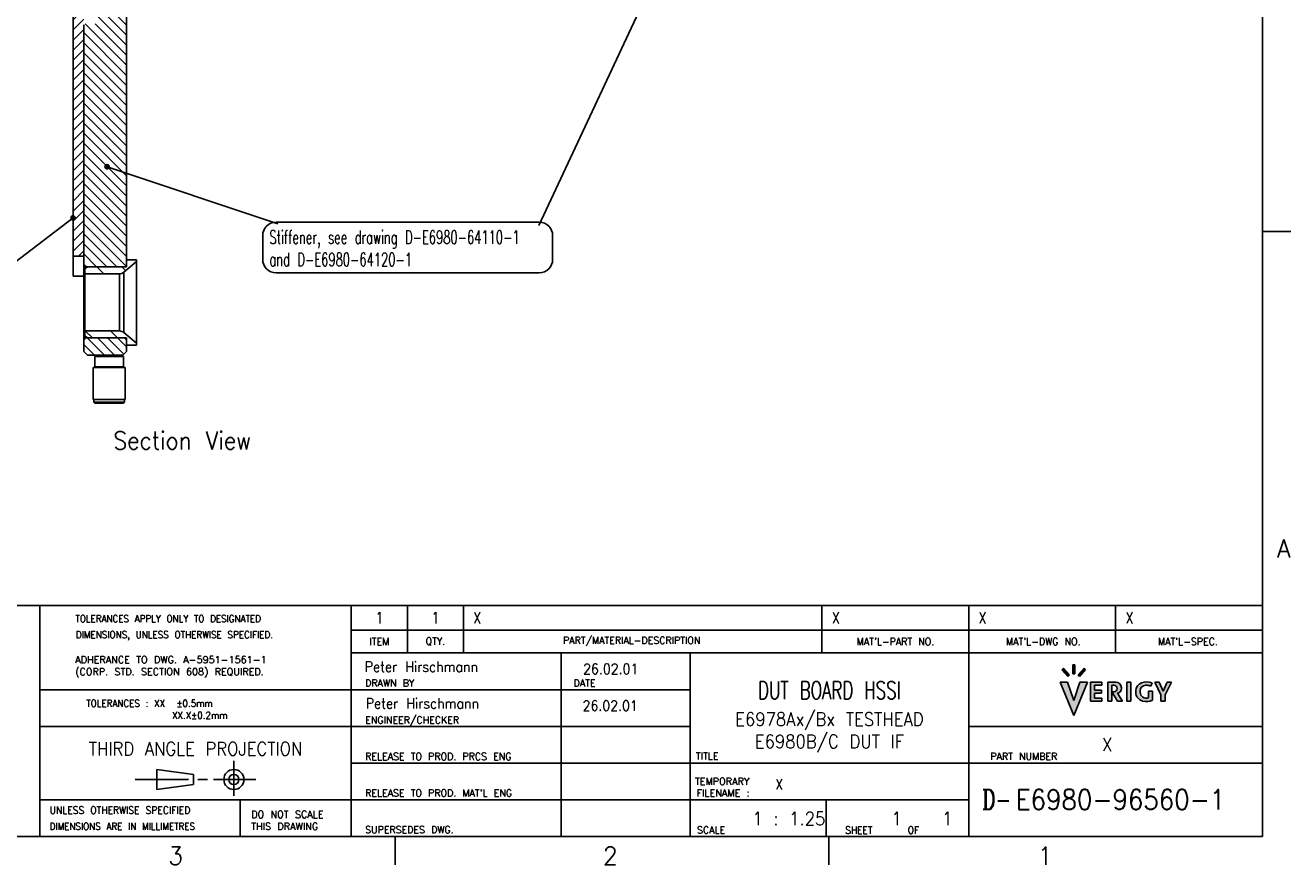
# Model space of a CAD drawing. Extents: x -401 to 590, y -380 to 320.
# Tile 8 of 54: x 234 to 590, y -380 to -144. Entities that reach past the tile are written whole.
import ezdxf

# ---------------------------------------------------------------- set-up
doc = ezdxf.new("R2010")
doc.units = 0
doc.linetypes.add('DASHED', pattern=[15, 7, -8])
doc.linetypes.add('DOT_CENTER', pattern=[14, 12, -1, 0, -1])
doc.layers.get('0').update_dxf_attribs({"linetype": 'CONTINUOUS'})
doc.layers.add('1', color=7, linetype='CONTINUOUS')
doc.styles.add('CONVERTER_1', font='txt.shx', dxfattribs={"width": 0.9})
doc.styles.add('CONVERTER_10', font='complex.shx', dxfattribs={"width": 0.7125})
doc.styles.add('CONVERTER_11', font='txt.shx', dxfattribs={"width": 0.63})
doc.styles.add('CONVERTER_2', font='txt.shx', dxfattribs={"width": 0.81})
doc.styles.add('CONVERTER_4', font='txt.shx', dxfattribs={"width": 0.99})
doc.styles.add('CONVERTER_5', font='txt.shx', dxfattribs={"width": 0.9045})
doc.styles.add('CONVERTER_6', font='txt.shx', dxfattribs={"width": 0.97875000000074})
doc.styles.add('CONVERTER_7', font='txt.shx', dxfattribs={"width": 0.945})
doc.styles.add('CONVERTER_8', font='txt.shx', dxfattribs={"width": 0.97031249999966})
doc.styles.add('CONVERTER_9', font='txt.shx', dxfattribs={"width": 0.684})
pattern_1 = [(135, (0, 0), (-3.5355339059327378, -3.5355339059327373), [])]
pattern_2 = [(315, (0, 0), (1.4142135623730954, 1.4142135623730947), [])]
pattern_3 = [(45, (0, 0), (-0.0707106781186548, 0.0707106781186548), [])]

# ---------------------------------------------------------------- blocks, each defined once
blk = doc.blocks.new('E6980-21791_1__128', base_point=(251.0785765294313, -233.95752989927))
at = {"linetype": 'CONTINUOUS'}
h = blk.add_hatch(dxfattribs=at)
h.set_pattern_fill('USER', scale=5, angle=135, pattern_type=0)
h.set_pattern_definition(pattern_1)
edge = h.paths.add_edge_path()
edge.add_line((265.5785765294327, -210.5075298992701), (265.5785765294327, -209.9575298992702))
edge.add_line((265.5785765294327, -209.9575298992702), (262.7785765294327, -209.9575298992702))
edge.add_line((262.7785765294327, -209.9575298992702), (262.7785765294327, -211.45752989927))
edge.add_line((262.7785765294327, -211.45752989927), (262.7785765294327, -211.95752989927))
edge.add_line((262.7785765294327, -211.95752989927), (262.2785765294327, -211.95752989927))
edge.add_line((262.2785765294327, -211.95752989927), (251.9446019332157, -211.95752989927))
edge.add_line((251.9446019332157, -211.95752989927), (251.0785765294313, -212.45752989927))
edge.add_line((251.0785765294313, -212.45752989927), (251.0785765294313, -213.9325298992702))
edge.add_line((251.0785765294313, -213.9325298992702), (260.768880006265, -213.9325298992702))
edge.add_arc((260.768880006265, -211.9325298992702), 2, -90, -49.99999999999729)
edge.add_line((262.0544552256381, -213.464618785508), (265.5785765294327, -210.5075298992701))
h = blk.add_hatch(dxfattribs=at)
h.set_pattern_fill('USER', scale=5, angle=135, pattern_type=0)
h.set_pattern_definition(pattern_1)
edge = h.paths.add_edge_path()
edge.add_line((265.5785765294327, -233.95752989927), (265.5785765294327, -233.40752989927))
edge.add_line((265.5785765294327, -233.40752989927), (262.0544552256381, -230.4504410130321))
edge.add_arc((260.768880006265, -231.98252989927), 1.9999999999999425, 49.99999999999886, 90)
edge.add_line((260.768880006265, -229.98252989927), (251.0785765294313, -229.98252989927))
edge.add_line((251.0785765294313, -229.98252989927), (251.0785765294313, -231.45752989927))
edge.add_line((251.0785765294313, -231.45752989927), (251.9446019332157, -231.95752989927))
edge.add_line((251.9446019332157, -231.95752989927), (262.2785765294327, -231.95752989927))
edge.add_line((262.2785765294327, -231.95752989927), (262.7785765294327, -231.95752989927))
edge.add_line((262.7785765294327, -231.95752989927), (262.7785765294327, -232.45752989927))
edge.add_line((262.7785765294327, -232.45752989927), (262.7785765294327, -233.95752989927))
edge.add_line((262.7785765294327, -233.95752989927), (265.5785765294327, -233.95752989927))
at = {"color": 7, "linetype": 'CONTINUOUS'}
for p, q in [((251.0785765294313, -212.45752989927), (251.9446019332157, -211.95752989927)), ((251.0785765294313, -212.45752989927), (251.0785765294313, -213.9325298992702)), ((262.2785765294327, -211.95752989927), (251.9446019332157, -211.95752989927)), ((262.0544552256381, -213.464618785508), (265.5785765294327, -210.5075298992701)), ((262.7785765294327, -211.95752989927), (262.2785765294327, -211.95752989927)), ((265.5785765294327, -209.9575298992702), (262.7785765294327, -209.9575298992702)), ((262.7785765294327, -209.9575298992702), (262.7785765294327, -211.45752989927)), ((262.7785765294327, -211.45752989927), (262.7785765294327, -211.95752989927)), ((265.5785765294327, -210.5075298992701), (265.5785765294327, -209.9575298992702)), ((265.5785765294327, -233.40752989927), (265.5785765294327, -210.5075298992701)), ((251.0785765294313, -213.9325298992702), (251.0785765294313, -229.98252989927)), ((260.768880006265, -213.9325298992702), (251.0785765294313, -213.9325298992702)), ((260.768880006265, -229.98252989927), (251.0785765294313, -229.98252989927)), ((251.0785765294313, -229.98252989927), (251.0785765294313, -231.45752989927)), ((262.0544552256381, -230.4504410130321), (265.5785765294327, -233.40752989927)), ((251.0785765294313, -231.45752989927), (251.9446019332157, -231.95752989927)), ((262.2785765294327, -231.95752989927), (251.9446019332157, -231.95752989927)), ((262.7785765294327, -231.95752989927), (262.2785765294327, -231.95752989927)), ((262.7785765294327, -231.95752989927), (262.7785765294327, -232.45752989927)), ((262.7785765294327, -232.45752989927), (262.7785765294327, -233.95752989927)), ((265.5785765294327, -233.95752989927), (262.7785765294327, -233.95752989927)), ((265.5785765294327, -233.95752989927), (265.5785765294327, -233.40752989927))]:
    blk.add_line(p, q, dxfattribs=at)
at = {"color": 3, "linetype": 'CONTINUOUS'}
for p, q in [((260.768880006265, -221.9575298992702), (260.768880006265, -213.9325298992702)), ((262.0544552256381, -221.9575298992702), (262.0544552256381, -213.464618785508)), ((260.768880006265, -229.98252989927), (260.768880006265, -221.9575298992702)), ((262.0544552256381, -230.4504410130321), (262.0544552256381, -221.9575298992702))]:
    blk.add_line(p, q, dxfattribs=at)
at = {"color": 7, "linetype": 'CONTINUOUS'}
for centre, radius, start, end in [((260.768880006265, -211.9325298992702), 2, -90, -49.99999999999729), ((260.768880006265, -231.98252989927), 1.99999999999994, 49.99999999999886, 90)]:
    blk.add_arc(centre, radius, start, end, dxfattribs=at)
blk = doc.blocks.new('BUSHINGS__130', base_point=(250.7785765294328, -233.95752989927))
blk.add_blockref('E6980-21791_1__128', (251.07857652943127, -233.95752989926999))
blk = doc.blocks.new('24791-0S111__131', base_point=(253.8785765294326, -240.2864394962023))
at = {"color": 7, "linetype": 'CONTINUOUS'}
for p, q in [((254.0785765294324, -236.9864394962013), (253.8785765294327, -237.1864394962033)), ((253.8785765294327, -237.1864394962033), (253.8785765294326, -240.0864394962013)), ((253.8785765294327, -237.1864394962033), (255.2785765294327, -237.1864394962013)), ((254.0785765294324, -236.9864394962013), (255.3785765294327, -236.9864394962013)), ((255.2785765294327, -237.1864394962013), (260.4785765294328, -237.1864394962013)), ((255.3785765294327, -236.9864394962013), (260.3785765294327, -236.9864394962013)), ((260.3785765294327, -236.9864394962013), (261.6785765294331, -236.9864394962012)), ((260.4785765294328, -237.1864394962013), (261.8785765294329, -237.1864394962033)), ((261.6785765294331, -236.9864394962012), (261.8785765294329, -237.1864394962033)), ((261.8785765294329, -237.1864394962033), (261.8785765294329, -240.0864394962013)), ((253.8785765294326, -240.0864394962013), (255.2785765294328, -240.0864394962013)), ((254.0785765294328, -240.2864394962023), (253.8785765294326, -240.0864394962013)), ((255.2785765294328, -240.0864394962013), (260.4785765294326, -240.0864394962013)), ((260.4785765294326, -240.0864394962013), (261.8785765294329, -240.0864394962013)), ((261.6785765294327, -240.2864394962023), (261.8785765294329, -240.0864394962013))]:
    blk.add_line(p, q, dxfattribs=at)
at = {"color": 7, "linetype": 'DASHED'}
for p, q in [((254.0785765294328, -240.2864394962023), (255.3785765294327, -240.2864394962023)), ((255.3785765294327, -240.2864394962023), (257.8785765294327, -240.2864394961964)), ((257.8785765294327, -240.2864394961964), (260.3785765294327, -240.2864394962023)), ((260.3785765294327, -240.2864394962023), (261.6785765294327, -240.2864394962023))]:
    blk.add_line(p, q, dxfattribs=at)
blk = doc.blocks.new('E2812-23753-0__132', base_point=(253.5785765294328, -250.2864394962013))
at = {"color": 7, "linetype": 'CONTINUOUS'}
for p, q in [((255.3785765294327, -236.7864394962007), (255.3785765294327, -236.9864394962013)), ((260.3785765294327, -236.7864394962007), (260.3785765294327, -236.9864394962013)), ((253.5785765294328, -249.9864394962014), (253.5785765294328, -249.2864394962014)), ((253.8785765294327, -250.2864394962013), (253.5785765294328, -249.9864394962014)), ((253.5785765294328, -249.9864394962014), (262.1785765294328, -249.9864394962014)), ((253.8785765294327, -250.2864394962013), (261.8785765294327, -250.2864394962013)), ((261.8785765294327, -250.2864394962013), (262.1785765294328, -249.9864394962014)), ((262.1785765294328, -249.9864394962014), (262.1785765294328, -249.2864394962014))]:
    blk.add_line(p, q, dxfattribs=at)
at = {"color": 7, "linetype": 'DASHED'}
for p, q in [((255.3785765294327, -249.2864394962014), (253.5785765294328, -249.2864394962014)), ((257.8785765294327, -249.2864394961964), (255.3785765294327, -249.2864394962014)), ((260.3785765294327, -249.2864394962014), (257.8785765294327, -249.2864394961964)), ((262.1785765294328, -249.2864394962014), (260.3785765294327, -249.2864394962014))]:
    blk.add_line(p, q, dxfattribs=at)
blk = doc.blocks.new('BEARING_HK0509__133', base_point=(253.3785765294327, -249.2864394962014))
at = {"color": 7, "linetype": 'CONTINUOUS'}
for p, q in [((253.3785765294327, -240.2864394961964), (253.3785765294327, -249.2864394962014)), ((254.0785765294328, -240.2864394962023), (253.3785765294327, -240.2864394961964)), ((254.0785765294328, -240.2864394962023), (255.3785765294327, -240.2864394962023)), ((255.3785765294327, -240.2864394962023), (257.8785765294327, -240.2864394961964)), ((257.8785765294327, -240.2864394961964), (260.3785765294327, -240.2864394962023)), ((260.3785765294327, -240.2864394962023), (261.6785765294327, -240.2864394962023)), ((262.3785765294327, -240.2864394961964), (261.6785765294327, -240.2864394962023)), ((262.3785765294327, -240.2864394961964), (262.3785765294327, -249.2864394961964)), ((253.5785765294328, -249.2864394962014), (253.3785765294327, -249.2864394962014)), ((255.3785765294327, -249.2864394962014), (253.5785765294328, -249.2864394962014)), ((257.8785765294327, -249.2864394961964), (255.3785765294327, -249.2864394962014)), ((260.3785765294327, -249.2864394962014), (257.8785765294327, -249.2864394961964)), ((262.1785765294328, -249.2864394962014), (260.3785765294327, -249.2864394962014)), ((262.3785765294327, -249.2864394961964), (262.1785765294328, -249.2864394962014))]:
    blk.add_line(p, q, dxfattribs=at)
blk = doc.blocks.new('BEARING_ASSY1_8__134', base_point=(253.3785765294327, -250.2864394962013))
for name, p in [('E2812-23753-0__132', (253.57857652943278, -250.28643949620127)), ('24791-0S111__131', (253.87857652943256, -240.28643949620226)), ('BEARING_HK0509__133', (253.37857652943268, -249.28643949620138))]:
    blk.add_blockref(name, p)
blk = doc.blocks.new('24791-0S111__135', base_point=(253.8785765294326, -240.2864394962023))
at = {"color": 7, "linetype": 'DASHED'}
for p, q in [((254.0785765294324, -236.9864394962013), (253.8785765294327, -237.1864394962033)), ((253.8785765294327, -237.1864394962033), (253.8785765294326, -240.0864394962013)), ((253.8785765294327, -237.1864394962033), (255.2785765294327, -237.1864394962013)), ((254.0785765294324, -236.9864394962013), (255.3785765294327, -236.9864394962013)), ((255.2785765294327, -237.1864394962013), (260.4785765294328, -237.1864394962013)), ((255.3785765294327, -236.9864394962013), (260.3785765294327, -236.9864394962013)), ((260.3785765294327, -236.9864394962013), (261.6785765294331, -236.9864394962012)), ((260.4785765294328, -237.1864394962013), (261.8785765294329, -237.1864394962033)), ((261.6785765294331, -236.9864394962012), (261.8785765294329, -237.1864394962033)), ((261.8785765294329, -237.1864394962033), (261.8785765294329, -240.0864394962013)), ((253.8785765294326, -240.0864394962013), (255.2785765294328, -240.0864394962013)), ((254.0785765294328, -240.2864394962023), (253.8785765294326, -240.0864394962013)), ((254.0785765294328, -240.2864394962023), (255.3785765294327, -240.2864394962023)), ((255.2785765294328, -240.0864394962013), (260.4785765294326, -240.0864394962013)), ((255.3785765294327, -240.2864394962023), (257.8785765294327, -240.2864394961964)), ((257.8785765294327, -240.2864394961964), (260.3785765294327, -240.2864394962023)), ((260.3785765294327, -240.2864394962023), (261.6785765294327, -240.2864394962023)), ((260.4785765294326, -240.0864394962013), (261.8785765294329, -240.0864394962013)), ((261.6785765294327, -240.2864394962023), (261.8785765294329, -240.0864394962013))]:
    blk.add_line(p, q, dxfattribs=at)
blk = doc.blocks.new('E2812-23753-0__136', base_point=(253.5785765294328, -250.2864394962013))
at = {"color": 7, "linetype": 'DASHED'}
for p, q in [((255.3785765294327, -236.7864394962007), (255.3785765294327, -236.9864394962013)), ((260.3785765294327, -236.7864394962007), (260.3785765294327, -236.9864394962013)), ((255.3785765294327, -249.2864394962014), (253.5785765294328, -249.2864394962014)), ((253.5785765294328, -249.9864394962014), (253.5785765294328, -249.2864394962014)), ((253.8785765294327, -250.2864394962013), (253.5785765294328, -249.9864394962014)), ((253.5785765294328, -249.9864394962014), (262.1785765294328, -249.9864394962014)), ((253.8785765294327, -250.2864394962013), (261.8785765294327, -250.2864394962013)), ((257.8785765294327, -249.2864394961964), (255.3785765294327, -249.2864394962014)), ((260.3785765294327, -249.2864394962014), (257.8785765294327, -249.2864394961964)), ((262.1785765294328, -249.2864394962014), (260.3785765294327, -249.2864394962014)), ((261.8785765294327, -250.2864394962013), (262.1785765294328, -249.9864394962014)), ((262.1785765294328, -249.9864394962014), (262.1785765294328, -249.2864394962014))]:
    blk.add_line(p, q, dxfattribs=at)
blk = doc.blocks.new('BEARING_HK0509__137', base_point=(253.3785765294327, -249.2864394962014))
at = {"color": 7, "linetype": 'DASHED'}
for p, q in [((253.3785765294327, -240.2864394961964), (253.3785765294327, -249.2864394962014)), ((254.0785765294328, -240.2864394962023), (253.3785765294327, -240.2864394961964)), ((254.0785765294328, -240.2864394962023), (255.3785765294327, -240.2864394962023)), ((255.3785765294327, -240.2864394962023), (257.8785765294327, -240.2864394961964)), ((257.8785765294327, -240.2864394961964), (260.3785765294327, -240.2864394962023)), ((260.3785765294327, -240.2864394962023), (261.6785765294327, -240.2864394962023)), ((262.3785765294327, -240.2864394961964), (261.6785765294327, -240.2864394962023)), ((262.3785765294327, -240.2864394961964), (262.3785765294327, -249.2864394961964)), ((253.5785765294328, -249.2864394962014), (253.3785765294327, -249.2864394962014)), ((255.3785765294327, -249.2864394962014), (253.5785765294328, -249.2864394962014)), ((257.8785765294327, -249.2864394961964), (255.3785765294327, -249.2864394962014)), ((260.3785765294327, -249.2864394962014), (257.8785765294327, -249.2864394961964)), ((262.1785765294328, -249.2864394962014), (260.3785765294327, -249.2864394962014)), ((262.3785765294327, -249.2864394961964), (262.1785765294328, -249.2864394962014))]:
    blk.add_line(p, q, dxfattribs=at)
blk = doc.blocks.new('BEARING_ASSY1_7__138', base_point=(253.3785765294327, -250.2864394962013))
for name, p in [('E2812-23753-0__136', (253.57857652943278, -250.28643949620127)), ('24791-0S111__135', (253.87857652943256, -240.28643949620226)), ('BEARING_HK0509__137', (253.37857652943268, -249.28643949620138))]:
    blk.add_blockref(name, p)
blk = doc.blocks.new('BEARINGS__163', base_point=(253.3785765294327, -250.2864394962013))
for name in ['BEARING_ASSY1_8__134', 'BEARING_ASSY1_7__138']:
    blk.add_blockref(name, (253.37857652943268, -250.28643949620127))
blk = doc.blocks.new('E6980-24120__165', base_point=(250.7785765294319, -236.7864394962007))
at = {"linetype": 'CONTINUOUS'}
h = blk.add_hatch(dxfattribs=at)
h.set_pattern_fill('USER', color=1, scale=2, angle=315, pattern_type=0)
h.set_pattern_definition(pattern_2)
h.paths.add_polyline_path([(262.4785765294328, -140.886439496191), (262.7785765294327, -141.186439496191), (262.7785765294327, -209.9575298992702), (262.7785765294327, -211.45752989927), (262.2785765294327, -211.95752989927), (251.9446019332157, -211.95752989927), (251.2785765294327, -211.95752989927), (250.7785765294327, -211.45752989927), (250.7785765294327, -208.95752989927), (250.7785765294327, -208.0564394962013), (250.7785765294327, -203.8064394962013), (250.7785765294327, -203.6064394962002), (250.7785765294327, -192.6064394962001), (250.7785765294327, -143.9364394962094), (251.0285765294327, -143.6864394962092), (254.7785765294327, -143.6864394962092), (254.7785765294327, -141.186439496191), (255.0785765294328, -140.886439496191)])
h = blk.add_hatch(dxfattribs=at)
h.set_pattern_fill('USER', color=1, scale=2, angle=315, pattern_type=0)
h.set_pattern_definition(pattern_2)
h.paths.add_polyline_path([(262.7785765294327, -232.45752989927), (262.7785765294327, -233.95752989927), (262.7785765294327, -235.7864394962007), (261.7785765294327, -236.7864394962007), (251.7785765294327, -236.7864394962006), (250.7785765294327, -235.7864394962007), (250.7785765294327, -232.45752989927), (251.2785765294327, -231.95752989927), (251.9446019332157, -231.95752989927), (262.2785765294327, -231.95752989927)])
at = {"color": 4, "linetype": 'CONTINUOUS'}
for p, q in [((262.7785765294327, -141.186439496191), (262.7785765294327, -209.9575298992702)), ((250.7785765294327, -143.9364394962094), (250.7785765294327, -192.6064394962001)), ((250.7785765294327, -192.6064394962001), (250.7785765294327, -203.6064394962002)), ((250.7785765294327, -203.6064394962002), (250.7785765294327, -203.8064394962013)), ((250.7785765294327, -203.8064394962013), (250.7785765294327, -208.0564394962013)), ((250.7785765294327, -208.0564394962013), (250.7785765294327, -208.95752989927)), ((250.7785765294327, -208.95752989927), (250.7785765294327, -211.45752989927)), ((250.7785765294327, -211.45752989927), (250.7785765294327, -214.6164394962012)), ((251.2785765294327, -211.95752989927), (250.7785765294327, -211.45752989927)), ((251.9446019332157, -211.95752989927), (251.2785765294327, -211.95752989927)), ((251.2785765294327, -211.95752989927), (251.2785765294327, -212.3420598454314)), ((262.2785765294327, -211.95752989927), (251.9446019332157, -211.95752989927)), ((262.2785765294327, -211.95752989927), (262.7785765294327, -211.45752989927)), ((262.7785765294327, -209.9575298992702), (262.7785765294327, -211.45752989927)), ((250.7785765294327, -214.6164394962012), (250.7785765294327, -232.45752989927)), ((251.2785765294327, -231.95752989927), (250.7785765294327, -232.45752989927)), ((250.7785765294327, -232.45752989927), (250.7785765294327, -235.7864394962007)), ((251.2785765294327, -231.5729999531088), (251.2785765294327, -231.95752989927)), ((251.9446019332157, -231.95752989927), (251.2785765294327, -231.95752989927)), ((262.2785765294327, -231.95752989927), (251.9446019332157, -231.95752989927)), ((262.2785765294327, -231.95752989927), (262.7785765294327, -232.45752989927)), ((262.7785765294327, -232.45752989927), (262.7785765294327, -233.95752989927)), ((262.7785765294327, -233.95752989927), (262.7785765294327, -235.7864394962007)), ((251.7785765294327, -236.7864394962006), (250.7785765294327, -235.7864394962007)), ((251.7785765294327, -236.7864394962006), (261.7785765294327, -236.7864394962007)), ((261.7785765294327, -236.7864394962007), (262.7785765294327, -235.7864394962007))]:
    blk.add_line(p, q, dxfattribs=at)
at = {"color": 4, "linetype": 'DASHED'}
for p, q in [((262.7785765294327, -211.45752989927), (262.7785765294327, -211.95752989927)), ((262.7785765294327, -231.95752989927), (262.7785765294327, -232.45752989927))]:
    blk.add_line(p, q, dxfattribs=at)
blk = doc.blocks.new('E6980-64120__168', base_point=(250.7785765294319, -250.2864394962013))
for name, p in [('BEARINGS__163', (253.37857652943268, -250.28643949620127)), ('E6980-24120__165', (250.77857652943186, -236.78643949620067)), ('BUSHINGS__130', (250.77857652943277, -233.95752989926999))]:
    blk.add_blockref(name, p)
blk = doc.blocks.new('DUT_BOARD__186', base_point=(247.7785765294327, -214.6164394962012))
at = {"linetype": 'CONTINUOUS'}
h = blk.add_hatch(dxfattribs=at)
h.set_pattern_fill('USER', color=1, scale=2, angle=45, pattern_type=0)
h.set_pattern_definition([(45, (0, 0), (-1.414213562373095, 1.4142135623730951), [])])
h.paths.add_polyline_path([(250.7785765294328, 143.9635605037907), (250.7785765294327, 135.4635605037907), (250.7785765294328, 95.51356050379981), (250.7785765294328, 91.31356050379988), (250.7785765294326, 89.26356050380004), (250.7785765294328, 86.76339207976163), (250.7785765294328, 85.7635605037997), (250.7785765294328, 85.76334716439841), (250.7785765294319, 82.0135605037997), (250.7785765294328, 60.26356050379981), (250.7785765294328, 35.2635605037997), (250.7785765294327, 30.5135605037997), (250.7785765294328, 26.51356050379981), (250.7785765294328, 21.76356050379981), (250.7785765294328, 18.01356050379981), (250.7785765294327, 8.513560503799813), (250.7785765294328, 3.763560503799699), (250.7785765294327, -3.736439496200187), (250.7785765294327, -8.486439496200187), (250.7785765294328, -17.48643949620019), (250.7785765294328, -21.23643949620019), (250.7785765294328, -25.98643949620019), (250.7785765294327, -30.4864394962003), (250.7785765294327, -35.23643949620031), (250.7785765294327, -60.23643949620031), (250.7785765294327, -81.98643949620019), (250.7785765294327, -85.7362261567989), (250.7785765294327, -85.7364394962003), (250.7785765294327, -86.73627107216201), (250.7785765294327, -89.23643949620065), (250.7785765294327, -91.28643949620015), (250.7785765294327, -95.48643949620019), (250.7785765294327, -135.4364394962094), (250.7785765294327, -143.9364394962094), (250.7785765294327, -192.6064394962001), (250.7785765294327, -203.6064394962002), (250.7785765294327, -203.8064394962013), (250.7785765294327, -208.0564394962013), (250.7785765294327, -208.95752989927), (247.7785765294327, -208.95752989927), (247.7785765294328, 214.6435605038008), (250.7785765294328, 214.6435605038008), (250.7785765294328, 212.4846509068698), (250.7785765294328, 208.9846509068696), (250.7785765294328, 208.083560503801), (250.7785765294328, 203.833560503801)])
at = {"color": 1, "linetype": 'CONTINUOUS'}
for p, q in [((247.7785765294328, 214.6435605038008), (247.7785765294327, -208.95752989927)), ((250.7785765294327, -143.9364394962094), (250.7785765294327, -192.6064394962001)), ((250.7785765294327, -192.6064394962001), (250.7785765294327, -203.6064394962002)), ((250.7785765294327, -203.6064394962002), (250.7785765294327, -203.8064394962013)), ((250.7785765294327, -203.8064394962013), (250.7785765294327, -208.0564394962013)), ((250.7785765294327, -208.95752989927), (247.7785765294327, -208.95752989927)), ((247.7785765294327, -208.95752989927), (247.7785765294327, -214.6164394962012)), ((250.7785765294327, -208.0564394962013), (250.7785765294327, -208.95752989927)), ((250.7785765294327, -214.6164394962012), (247.7785765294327, -214.6164394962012))]:
    blk.add_line(p, q, dxfattribs=at)
at = {"color": 1, "linetype": 'DASHED'}
for p, q in [((250.7785765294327, -208.95752989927), (250.7785765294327, -211.45752989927)), ((250.7785765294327, -211.45752989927), (250.7785765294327, -214.6164394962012))]:
    blk.add_line(p, q, dxfattribs=at)
blk = doc.blocks.new('HANDLER_SOLUTION__187', base_point=(247.7785765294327, -250.2864394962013))
for name, p in [('E6980-64120__168', (250.77857652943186, -250.28643949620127)), ('DUT_BOARD__186', (247.77857652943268, -214.61643949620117))]:
    blk.add_blockref(name, p)
blk = doc.blocks.new('A-A', base_point=(278.4585765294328, 0.01356050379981))
blk.add_blockref('HANDLER_SOLUTION__187', (247.77857652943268, -250.28643949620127))
at = {"color": 4, "insert": (278.4585765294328, -258.2864414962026), "char_height": 5, "attachment_point": 2, "style": 'CONVERTER_1'}
blk.add_mtext('Section View', dxfattribs=at)
blk = doc.blocks.new('1', base_point=(-317.4746002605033, 450.7272875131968))
blk.add_blockref('A-A', (278.4585765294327, 0.01356050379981))
blk = doc.blocks.new('ATA1_S', base_point=(-314.0696306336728, -297.7014671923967))
at = {"layer": '1', "linetype": 'CONTINUOUS'}
for color, points in [(8, [(422.1267153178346, -261.3741202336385), (421.780590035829, -261.6857728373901), (420.4298005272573, -260.1855691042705), (420.775925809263, -259.873916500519)]), (8, [(423.3173739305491, -259.0601656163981), (423.3173739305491, -261.1094986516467), (422.851616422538, -261.1094986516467), (422.851616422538, -259.0601656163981)]), (8, [(425.4137630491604, -259.8620880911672), (425.7598883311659, -260.1737406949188), (424.4003018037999, -261.6837145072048), (424.0541765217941, -261.3720619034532)]), (2, [(426.158329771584, -262.9974826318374), (423.083114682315, -270.496178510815), (420.0591531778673, -262.9974826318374), (421.6803399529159, -262.9974826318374), (423.0953684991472, -267.1427244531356), (424.4840460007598, -262.9974826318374)]), (8, [(429.4249357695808, -262.9974826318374), (429.4249357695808, -263.696118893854), (427.7575238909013, -263.696118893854), (427.7575238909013, -264.7580460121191), (429.3410994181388, -264.7580460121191), (429.3410994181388, -265.4380519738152), (427.7575238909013, -265.4380519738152), (427.7575238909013, -266.5838154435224), (429.4249357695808, -266.5838154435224), (429.4249357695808, -267.2917668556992), (426.8818997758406, -267.2917668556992), (426.8818997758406, -262.9974826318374)]), (8, [(435.95276130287, -262.9974826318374), (435.95276130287, -267.2917668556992), (435.0398765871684, -267.2917668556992), (435.0398765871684, -262.9974826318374)]), (8, [(445.0591531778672, -262.9974826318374), (443.6578580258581, -265.8279841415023), (443.6578580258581, -267.2917668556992), (442.6782997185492, -267.2917668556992), (442.6782997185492, -265.8279841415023), (441.2770045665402, -262.9974826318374), (442.2772453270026, -262.9974826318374), (443.1680788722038, -265.0002399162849), (444.0589124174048, -262.9974826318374)])]:
    blk.add_hatch(color=color, dxfattribs=at).paths.add_polyline_path(points)
h = blk.add_hatch(color=8, dxfattribs=at)
edge = h.paths.add_edge_path()
edge.add_arc((432.5410850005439, -264.2501388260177), 1.2526561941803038, 360, 450, ccw=False)
edge.add_line((433.7937411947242, -264.2501388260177), (433.7937411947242, -264.4328686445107))
edge.add_arc((432.7224989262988, -264.4328686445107), 1.0712422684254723, 278.3940141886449, 360, ccw=False)
edge.add_arc((431.3119961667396, -267.021316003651), 2.189060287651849, 392.00000000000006, 404.2929609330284, ccw=False)
edge.add_line((433.1684245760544, -265.8612907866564), (434.062285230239, -267.2917668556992))
edge.add_line((434.062285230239, -267.2917668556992), (432.9538742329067, -267.2917668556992))
edge.add_line((432.9538742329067, -267.2917668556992), (431.6609425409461, -265.1399671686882))
edge.add_line((431.6609425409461, -265.1399671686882), (432.1449596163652, -265.1399671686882))
edge.add_arc((432.1449596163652, -264.4413309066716), 0.6986362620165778, -90, 0)
edge.add_line((432.8435958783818, -264.4413309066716), (432.8435958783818, -264.3947551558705))
edge.add_arc((432.1449596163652, -264.3947551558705), 0.6986362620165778, 0, 90)
edge.add_line((432.1449596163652, -263.696118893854), (431.6233112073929, -263.696118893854))
edge.add_line((431.6233112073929, -263.696118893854), (431.6233112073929, -267.2917668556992))
edge.add_line((431.6233112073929, -267.2917668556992), (430.7383719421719, -267.2917668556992))
edge.add_line((430.7383719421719, -267.2917668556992), (430.7383719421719, -262.9974826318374))
edge.add_line((430.7383719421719, -262.9974826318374), (432.5410850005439, -262.9974826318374))
h = blk.add_hatch(color=8, dxfattribs=at)
edge = h.paths.add_edge_path()
edge.add_line((440.6735111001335, -263.1527860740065), (440.4226964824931, -263.9247140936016))
edge.add_arc((439.559808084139, -265.4390079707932), 1.742889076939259, 60.3242601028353, 90)
edge.add_line((439.559808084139, -263.696118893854), (439.2536953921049, -263.696118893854))
edge.add_arc((439.2536953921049, -264.9348554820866), 1.238736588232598, 90, 180)
edge.add_line((438.0149588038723, -264.9348554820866), (438.0149588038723, -265.2633312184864))
edge.add_arc((439.3377101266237, -265.2633312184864), 1.322751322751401, 180, -66.50149325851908)
edge.add_line((439.8651243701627, -266.4763873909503), (439.8651243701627, -265.0375005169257))
edge.add_line((439.8651243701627, -265.0375005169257), (440.7686939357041, -265.0375005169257))
edge.add_line((440.7686939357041, -265.0375005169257), (440.7686939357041, -267.0617262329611))
edge.add_arc((439.3888306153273, -263.9848885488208), 3.372084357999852, 255.96186761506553, 294.154709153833, ccw=False)
edge.add_arc((439.0657144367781, -265.2771721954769), 2.0400178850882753, 540, 255.9618676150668, ccw=False)
edge.add_line((437.0256965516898, -265.2771721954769), (437.0256965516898, -264.9611179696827))
edge.add_arc((438.9818780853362, -264.9611179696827), 1.9561815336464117, 469.7235130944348, 540, ccw=False)
edge.add_arc((439.4534318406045, -266.2764154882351), 3.353454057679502, 428.6645488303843, 469.7235130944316, ccw=False)
at = {"layer": '1', "color": 7, "linetype": 'CONTINUOUS'}
for p, q in [((465.4903693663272, -297.7014671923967), (465.4903693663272, 249.4585328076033)), ((260.7281390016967, -251.2670921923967), (366.4903693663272, -251.2670921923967)), ((260.7281390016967, -251.2670921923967), (260.7281390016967, -297.7014671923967)), ((366.4903693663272, -251.2670921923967), (465.4903693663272, -251.2670921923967)), ((366.4903693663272, -256.4264671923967), (260.7281390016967, -256.4264671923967)), ((336.8574792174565, -297.7014671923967), (336.8574792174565, -256.4264671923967)), ((465.4903693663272, -256.4264671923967), (366.4903693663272, -256.4264671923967)), ((399.4903693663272, -297.7014671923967), (399.4903693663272, -256.4264671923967)), ((399.4903693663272, -272.9364671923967), (465.4903693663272, -272.9364671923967)), ((336.8574792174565, -281.1914671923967), (465.4903693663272, -281.1914671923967)), ((217.0367698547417, -282.6307106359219), (225.2867698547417, -283.7557106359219)), ((217.0367698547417, -287.1307106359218), (217.0367698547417, -282.6307106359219)), ((225.2867698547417, -283.7557106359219), (225.2867698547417, -286.0057106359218)), ((225.2867698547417, -286.0057106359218), (217.0367698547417, -287.1307106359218)), ((-314.0696306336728, -297.7014671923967), (465.4903693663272, -297.7014671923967))]:
    blk.add_line(p, q, dxfattribs=at)
at = {"layer": '1', "color": 1, "linetype": 'CONTINUOUS'}
for p, q in [((465.4903693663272, -161.6614671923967), (471.8403693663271, -161.6614671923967)), ((190.7281390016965, -245.7670921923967), (100.8951740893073, -245.7670921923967)), ((190.7281390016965, -245.7670921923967), (190.7281390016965, -297.7014671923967)), ((190.7281390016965, -245.7670921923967), (260.7281390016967, -245.7670921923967)), ((366.4903693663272, -245.7670921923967), (260.7281390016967, -245.7670921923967)), ((260.7281390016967, -245.7670921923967), (260.7281390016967, -251.2670921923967)), ((273.3293454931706, -256.4264671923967), (273.3293454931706, -245.7670921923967)), ((285.9317350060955, -256.4264671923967), (285.9317350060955, -245.7670921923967)), ((366.4903693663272, -245.7670921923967), (366.4903693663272, -251.2670921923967)), ((399.4903693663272, -245.7670921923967), (366.4903693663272, -245.7670921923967)), ((432.4903693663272, -245.7670921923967), (399.4903693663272, -245.7670921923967)), ((399.4903693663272, -256.4264671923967), (399.4903693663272, -245.7670921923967)), ((432.4903693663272, -256.4264671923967), (432.4903693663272, -245.7670921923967)), ((465.4903693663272, -245.7670921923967), (432.4903693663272, -245.7670921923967)), ((366.4903693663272, -251.2670921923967), (366.4903693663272, -256.4264671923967)), ((307.9309943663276, -297.7014671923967), (307.9309943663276, -256.4264671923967)), ((260.7281390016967, -264.6814671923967), (190.7281390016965, -264.6814671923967)), ((260.7281390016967, -264.6814671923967), (336.8574792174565, -264.6814671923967)), ((260.7281390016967, -272.9364671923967), (190.7281390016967, -272.9364671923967)), ((260.7281390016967, -272.9364671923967), (336.8574792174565, -272.9364671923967)), ((260.7281390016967, -281.1914671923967), (336.8574792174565, -281.1914671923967)), ((190.7281390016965, -289.4464671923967), (235.7281390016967, -289.4464671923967)), ((235.7281390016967, -289.4464671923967), (399.4903693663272, -289.4464671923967)), ((235.7281390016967, -289.4464671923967), (235.7281390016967, -297.7014671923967)), ((367.4622443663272, -297.7014671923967), (367.4622443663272, -289.4464671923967)), ((270.6003693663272, -297.7014671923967), (270.6003693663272, -304.0514671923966)), ((368.0453693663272, -297.7014671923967), (368.0453693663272, -304.0514671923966))]:
    blk.add_line(p, q, dxfattribs=at)
at = {"layer": '1', "color": 8, "linetype": 'CONTINUOUS'}
for p, q in [((420.4298005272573, -260.1855691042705), (420.775925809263, -259.873916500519)), ((421.780590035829, -261.6857728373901), (420.4298005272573, -260.1855691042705)), ((420.775925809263, -259.873916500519), (422.1267153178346, -261.3741202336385)), ((422.1267153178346, -261.3741202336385), (421.780590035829, -261.6857728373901)), ((422.851616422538, -259.0601656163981), (423.3173739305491, -259.0601656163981)), ((422.851616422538, -261.1094986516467), (422.851616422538, -259.0601656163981)), ((423.3173739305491, -261.1094986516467), (422.851616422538, -261.1094986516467)), ((423.3173739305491, -259.0601656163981), (423.3173739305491, -261.1094986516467)), ((425.4137630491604, -259.8620880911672), (424.0541765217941, -261.3720619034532)), ((424.0541765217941, -261.3720619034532), (424.4003018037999, -261.6837145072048)), ((424.4003018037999, -261.6837145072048), (425.7598883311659, -260.1737406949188)), ((425.7598883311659, -260.1737406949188), (425.4137630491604, -259.8620880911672)), ((429.4249357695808, -262.9974826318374), (426.8818997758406, -262.9974826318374)), ((426.8818997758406, -262.9974826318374), (426.8818997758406, -267.2917668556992)), ((429.4249357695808, -263.696118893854), (427.7575238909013, -263.696118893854)), ((427.7575238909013, -264.7580460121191), (427.7575238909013, -263.696118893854)), ((429.4249357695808, -262.9974826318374), (429.4249357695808, -263.696118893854)), ((430.7383719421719, -267.2917668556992), (430.7383719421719, -262.9974826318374)), ((430.7383719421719, -262.9974826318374), (432.5410850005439, -262.9974826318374)), ((432.1449596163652, -263.696118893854), (431.6233112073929, -263.696118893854)), ((431.6233112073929, -263.696118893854), (431.6233112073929, -267.2917668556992)), ((432.8435958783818, -264.4413309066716), (432.8435958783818, -264.3947551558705)), ((433.7937411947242, -264.2501388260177), (433.7937411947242, -264.4328686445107)), ((435.0398765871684, -262.9974826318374), (435.95276130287, -262.9974826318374)), ((435.0398765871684, -267.2917668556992), (435.0398765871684, -262.9974826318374)), ((435.95276130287, -262.9974826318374), (435.95276130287, -267.2917668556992)), ((439.559808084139, -263.696118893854), (439.2536953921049, -263.696118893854)), ((440.6735111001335, -263.1527860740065), (440.4226964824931, -263.9247140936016)), ((442.6782997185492, -265.8279841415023), (441.2770045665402, -262.9974826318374)), ((441.2770045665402, -262.9974826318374), (442.2772453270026, -262.9974826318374)), ((442.2772453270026, -262.9974826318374), (443.1680788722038, -265.0002399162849)), ((443.1680788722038, -265.0002399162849), (444.0589124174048, -262.9974826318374)), ((445.0591531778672, -262.9974826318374), (443.6578580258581, -265.8279841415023)), ((444.0589124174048, -262.9974826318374), (445.0591531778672, -262.9974826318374)), ((429.4249357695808, -267.2917668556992), (426.8818997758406, -267.2917668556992)), ((427.7575238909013, -264.7580460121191), (429.3410994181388, -264.7580460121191)), ((429.3410994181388, -265.4380519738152), (427.7575238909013, -265.4380519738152)), ((427.7575238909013, -266.5838154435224), (427.7575238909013, -265.4380519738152)), ((427.7575238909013, -266.5838154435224), (429.4249357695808, -266.5838154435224)), ((429.3410994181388, -264.7580460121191), (429.3410994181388, -265.4380519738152)), ((429.4249357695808, -266.5838154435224), (429.4249357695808, -267.2917668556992)), ((431.6233112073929, -267.2917668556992), (430.7383719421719, -267.2917668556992)), ((432.9538742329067, -267.2917668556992), (431.6609425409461, -265.1399671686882)), ((431.6609425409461, -265.1399671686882), (432.1449596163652, -265.1399671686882)), ((434.062285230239, -267.2917668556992), (432.9538742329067, -267.2917668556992)), ((433.1684245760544, -265.8612907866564), (434.062285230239, -267.2917668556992)), ((435.95276130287, -267.2917668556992), (435.0398765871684, -267.2917668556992)), ((437.0256965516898, -264.9611179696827), (437.0256965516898, -265.2771721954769)), ((438.0149588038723, -264.9348554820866), (438.0149588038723, -265.2633312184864)), ((439.8651243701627, -266.4763873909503), (439.8651243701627, -265.0375005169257)), ((439.8651243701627, -265.0375005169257), (440.7686939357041, -265.0375005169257)), ((440.7686939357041, -267.0617262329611), (440.7686939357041, -265.0375005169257)), ((442.6782997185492, -267.2917668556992), (442.6782997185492, -265.8279841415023)), ((442.6782997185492, -267.2917668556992), (443.6578580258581, -267.2917668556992)), ((443.6578580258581, -265.8279841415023), (443.6578580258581, -267.2917668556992))]:
    blk.add_line(p, q, dxfattribs=at)
at = {"layer": '1', "color": 2, "linetype": 'CONTINUOUS'}
for p, q in [((420.0591531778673, -262.9974826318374), (423.083114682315, -270.496178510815)), ((421.6803399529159, -262.9974826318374), (420.0591531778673, -262.9974826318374)), ((423.0953684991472, -267.1427244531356), (421.6803399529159, -262.9974826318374)), ((423.083114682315, -270.496178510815), (426.158329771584, -262.9974826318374)), ((424.4840460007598, -262.9974826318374), (423.0953684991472, -267.1427244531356)), ((426.158329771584, -262.9974826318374), (424.4840460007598, -262.9974826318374))]:
    blk.add_line(p, q, dxfattribs=at)
at = {"layer": '1', "color": 1, "linetype": 'DOT_CENTER'}
for p, q in [((234.3432562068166, -280.6535910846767), (234.3432562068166, -288.5678550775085)), ((212.1828245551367, -284.8807106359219), (228.4005786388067, -284.8807106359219)), ((229.8022850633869, -284.8807106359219), (239.2734534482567, -284.8807106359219))]:
    blk.add_line(p, q, dxfattribs=at)
at = {"layer": '1', "color": 7, "linetype": 'CONTINUOUS'}
for radius in [2.25, 1.125]:
    blk.add_circle((234.3432562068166, -284.8807106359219), radius, dxfattribs=at)
at = {"layer": '1', "color": 8, "linetype": 'CONTINUOUS'}
for centre, radius, start, end in [((432.1449596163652, -264.3947551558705), 0.69863626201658, 0, 90), ((432.1449596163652, -264.4413309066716), 0.69863626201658, -90, 0), ((432.5410850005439, -264.2501388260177), 1.2526561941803, 0, 90), ((432.7224989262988, -264.4328686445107), 1.07124226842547, -81.60598581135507, 0), ((438.9818780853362, -264.9611179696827), 1.95618153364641, 109.72351309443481, 180), ((439.2536953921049, -264.9348554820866), 1.2387365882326, 90, 180), ((439.4534318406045, -266.2764154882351), 3.3534540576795, 68.66454883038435, 109.72351309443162), ((439.559808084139, -265.4390079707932), 1.74288907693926, 60.3242601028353, 90), ((431.3119961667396, -267.021316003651), 2.18906028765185, 32.00000000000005, 44.29296093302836), ((439.0657144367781, -265.2771721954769), 2.04001788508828, 180, -104.0381323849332), ((439.3377101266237, -265.2633312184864), 1.3227513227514, 180, -66.50149325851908), ((439.3888306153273, -263.9848885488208), 3.37208435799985, -104.03813238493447, -65.84529084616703)]:
    blk.add_arc(centre, radius, start, end, dxfattribs=at)
at = {"layer": '1', "color": 1}
for s, height, style, width, p in [('TOLERANCES APPLY ONLY TO DESIGNATED', 1.6, 'CONVERTER_1', 0.9, (198.7420031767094, -249.51671616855)), ('DIMENSIONS, UNLESS OTHERWISE SPECIFIED.', 1.6, 'CONVERTER_5', 0.9045, (198.8320055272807, -253.1067185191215)), ('Peter Hirschmann', 2.3, 'CONVERTER_1', 0.9, (263.7544833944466, -260.6713210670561)), ('26.02.01', 2.3, 'CONVERTER_1', 0.9, (312.8288471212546, -261.1644929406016)), ('DRAWN BY', 1.60000000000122, 'CONVERTER_8', 0.97031249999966, (263.8541684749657, -263.9706901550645)), ('DATE', 1.60000000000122, 'CONVERTER_8', 0.97031249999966, (310.6854184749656, -263.9706901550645)), ('Peter Hirschmann', 2.3, 'CONVERTER_1', 0.9, (263.9816795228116, -268.9145857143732)), ('26.02.01', 2.3, 'CONVERTER_1', 0.9, (312.7051341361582, -269.4207496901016)), ('ENGINEER/CHECKER', 1.60000000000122, 'CONVERTER_8', 0.97031249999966, (263.8669292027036, -272.2810649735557)), ('X', 3, 'CONVERTER_1', 0.9, (429.4516353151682, -278.4861727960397)), ('RELEASE TO PROD. PRCS ENG', 1.60000000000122, 'CONVERTER_8', 0.97031249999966, (263.8559494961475, -280.5053861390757)), ('TITLE', 1.60000000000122, 'CONVERTER_8', 0.97031249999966, (338.1887528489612, -280.4174342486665)), ('PART NUMBER', 1.60000000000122, 'CONVERTER_8', 0.97031249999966, (404.3604875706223, -280.4960074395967)), ("RELEASE TO PROD. MAT'L ENG", 1.60000000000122, 'CONVERTER_8', 0.97031249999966, (263.8559494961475, -288.7103861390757)), ('TEMPORARY', 1.60000000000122, 'CONVERTER_4', 0.99, (337.9587541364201, -286.117607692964)), ('FILENAME :', 1.60000000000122, 'CONVERTER_4', 0.99, (338.3176840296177, -288.7283210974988)), ('X', 2.3, 'CONVERTER_1', 0.9, (355.9961115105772, -287.1420477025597)), ('D-', 4.5, 'CONVERTER_10', 0.7125, (402.47460827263, -291.6050913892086)), ('UNLESS OTHERWISE SPECIFIED', 1.6, 'CONVERTER_7', 0.945, (192.9438886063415, -292.5822129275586)), ('1 : 1.25', 3, 'CONVERTER_1', 0.9, (350.8618160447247, -295.1851276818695)), ('1', 3, 'CONVERTER_1', 0.9, (382.1236662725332, -295.1667160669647)), ('1', 3, 'CONVERTER_1', 0.9, (393.483472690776, -295.1851276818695)), ('DIMENSIONS ARE IN MILLIMETRES', 1.6, 'CONVERTER_1', 0.9, (192.9438886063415, -296.202302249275)), ('SUPERSEDES DWG.', 1.60000000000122, 'CONVERTER_8', 0.97031249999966, (263.8541684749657, -296.9906901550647)), ('SCALE', 1.60000000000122, 'CONVERTER_8', 0.97031249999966, (338.4280394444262, -297.030997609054))]:
    blk.add_text(s, height=height, dxfattribs=dict(at, style=style, width=width)).set_placement(p)
at = {"layer": '1', "color": 7}
for s, insert, char_height, attachment_point, style in [('A', (471.8403693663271, -232.9314671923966), 4, 6, 'CONVERTER_6'), ('THIRD ANGLE PROJECTION', (225.7281390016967, -279.4667458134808), 3, 8, 'CONVERTER_1'), ('3', (221.2528693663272, -304.0514671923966), 4, 8, 'CONVERTER_6'), ('2', (318.9478693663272, -304.0514671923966), 4, 8, 'CONVERTER_6'), ('1', (416.6428693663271, -304.0514671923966), 4, 8, 'CONVERTER_6')]:
    blk.add_mtext(s, dxfattribs=dict(at, insert=insert, char_height=char_height, attachment_point=attachment_point, style=style))
at = {"layer": '1', "color": 1}
for s, insert, char_height, attachment_point, style in [('1', (267.0287422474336, -248.5170921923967), 2.5, 5, 'CONVERTER_2'), ('1', (279.6305402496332, -248.5170921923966), 2.5, 5, 'CONVERTER_2'), ('X', (288.1664066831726, -248.5170921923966), 2.5, 4, 'CONVERTER_2'), ('X', (368.7250410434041, -248.5170921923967), 2.5, 4, 'CONVERTER_2'), ('X', (401.7250410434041, -248.5170921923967), 2.5, 4, 'CONVERTER_2'), ('X', (434.7250410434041, -248.5170921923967), 2.5, 4, 'CONVERTER_2'), ('ITEM', (267.0287422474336, -253.8467796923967), 1.6, 5, 'CONVERTER_8'), ('QTY.', (279.6305402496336, -253.8467796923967), 1.6, 5, 'CONVERTER_8'), ('PART/MATERIAL-DESCRIPTION', (323.7467637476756, -253.8467796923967), 1.6, 5, 'CONVERTER_8'), ("MAT'L-PART NO.", (383.0267118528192, -253.8467796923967), 1.6, 5, 'CONVERTER_8'), ("MAT'L-DWG NO.", (416.2426361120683, -253.8467796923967), 1.6, 5, 'CONVERTER_8'), ("MAT'L-SPEC.", (448.7420051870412, -253.8467796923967), 1.6, 5, 'CONVERTER_8'), ('ADHERANCE TO DWG. A-5951-1561-1\\P(CORP. STD. SECTION 608) REQUIRED.', (198.69784704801, -261.9489566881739), 1.6, 7, 'CONVERTER_4'), ('DUT BOARD HSSI', (368.1739242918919, -264.8089671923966), 4, 5, 'CONVERTER_9'), ('TOLERANCES : XX  ±0.5mm\\P               XX.X±0.2mm', (201.1842231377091, -271.2405085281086), 1.6, 7, 'CONVERTER_1'), ('E6978Ax/Bx TESTHEAD', (368.1739242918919, -271.8089671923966), 3, 5, 'CONVERTER_1'), ('E6980B/C DUT IF', (368.1739242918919, -276.8089671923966), 3, 5, 'CONVERTER_1'), ('E6980-96560-1', (410.0871832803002, -289.3964671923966), 4.5, 4, 'CONVERTER_1'), ('DO NOT SCALE\\PTHIS DRAWING', (238.2381759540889, -296.2140894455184), 1.6, 7, 'CONVERTER_4'), ('SHEET      OF', (380.0337272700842, -296.2489330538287), 1.65, 5, 'CONVERTER_1')]:
    blk.add_mtext(s, dxfattribs=dict(at, insert=insert, char_height=char_height, attachment_point=attachment_point, style=style))
blk = doc.blocks.new('NOTES', base_point=(305.069405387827, -197.830715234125))
at = {"layer": '1', "linetype": 'CONTINUOUS'}
h = blk.add_hatch(dxfattribs=at)
h.set_pattern_fill('USER', color=1, scale=0.1, angle=45, pattern_type=0)
h.set_pattern_definition(pattern_3)
edge = h.paths.add_edge_path()
edge.add_arc((257.301862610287, -183.837724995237), 0.6000000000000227, 0, 360)
h = blk.add_hatch(dxfattribs=at)
h.set_pattern_fill('USER', color=1, scale=0.1, angle=45, pattern_type=0)
h.set_pattern_definition(pattern_3)
edge = h.paths.add_edge_path()
edge.add_arc((247.7785765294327, -198.212549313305), 0.5999999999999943, 0, 360)
at = {"layer": '1', "color": 1, "linetype": 'CONTINUOUS'}
for p, q in [((378.555889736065, -200.330805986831), (414.555889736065, -123.330805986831)), ((305.301862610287, -199.837724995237), (257.301862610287, -183.837724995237)), ((218.761257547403, -220.355567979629), (247.7785765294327, -198.212549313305))]:
    blk.add_line(p, q, dxfattribs=at)
at = {"layer": '1', "color": 1}
blk.add_lwpolyline([(304.775610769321, -213.653823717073), (378.725610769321, -213.653823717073, 0.4142135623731), (382.475610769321, -209.903823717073), (382.475610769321, -203.153823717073, 0.4142135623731), (378.725610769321, -199.403823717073), (304.775610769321, -199.403823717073, 0.4142135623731), (301.025610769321, -203.153823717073), (301.025610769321, -209.903823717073, 0.4142135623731)], format="xyb", close=True, dxfattribs=at)
at = {"layer": '1', "color": 1, "linetype": 'CONTINUOUS'}
for centre, radius in [((257.301862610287, -183.837724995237), 0.60000000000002), ((247.7785765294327, -198.212549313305), 0.59999999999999)]:
    blk.add_circle(centre, radius, dxfattribs=at)
at = {"layer": '1', "color": 1, "insert": (302.900610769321, -211.778823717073), "char_height": 3.75, "attachment_point": 7, "style": 'CONVERTER_11'}
blk.add_mtext('Stiffener, see drawing D-E6980-64110-1\\Pand D-E6980-64120-1', dxfattribs=at)

msp = doc.modelspace()

# ---------------------------------------------------------------- block references
at = {"layer": '1', "xscale": 1.25, "yscale": 1.25, "zscale": 1.25}
msp.add_blockref('ATA1_S', (-392.5870382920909, -372.1268339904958), dxfattribs=at)
at = {"layer": '1'}
for name, p in [('1', (-317.4746002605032, 450.72728751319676)), ('NOTES', (305.0694053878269, -197.83071523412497))]:
    msp.add_blockref(name, p, dxfattribs=at)

doc.saveas('drawing.dxf')
